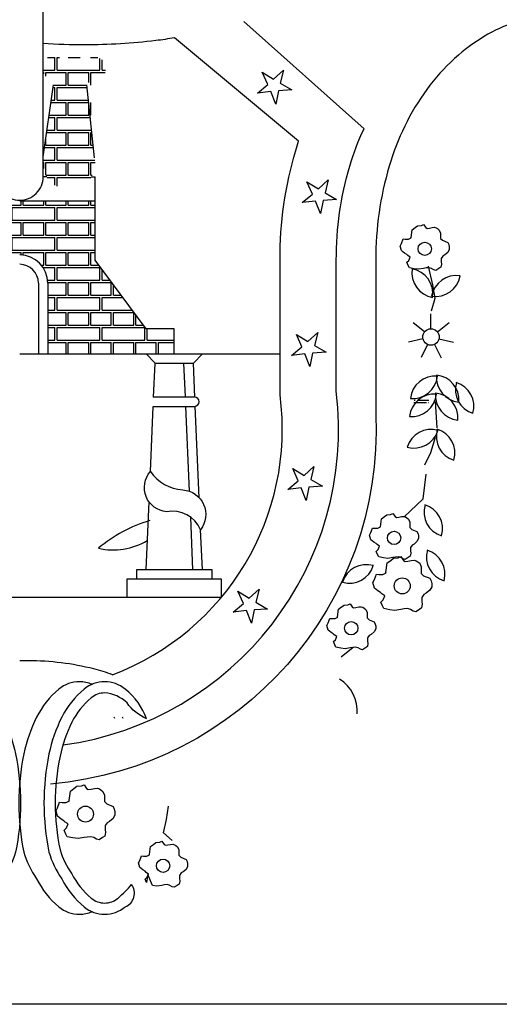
# Model space of a CAD drawing. Extents: x -0.4 to 44.6, y -0.4 to 29.7.
# Tile 4 of 8: x 36.2 to 37.5, y 24.5 to 27.1. Entities that reach past the tile are written whole.
import ezdxf

# ---------------------------------------------------------------- set-up
doc = ezdxf.new("R2010")
doc.units = 0
doc.header["$LTSCALE"] = 0.5
doc.header["$MEASUREMENT"] = 0
doc.layers.get('0').update_dxf_attribs({"linetype": 'CONTINUOUS'})

# ---------------------------------------------------------------- blocks, each defined once
blk = doc.blocks.new('*X58')
at = {"color": 0}
for p, q in [((5.740087, 2.497112), (5.740087, 2.497313)), ((5.7402, 2.497112), (5.7402, 2.497313)), ((5.741287, 2.497112), (5.741287, 2.497313)), ((5.7414, 2.497112), (5.7414, 2.497313)), ((5.742487, 2.497112), (5.742487, 2.497313)), ((5.7426, 2.497112), (5.7426, 2.497313)), ((5.743687, 2.497112), (5.743687, 2.497313)), ((5.7438, 2.497112), (5.7438, 2.497313)), ((5.744887, 2.497112), (5.744887, 2.497313)), ((5.745, 2.497112), (5.745, 2.497313)), ((5.746087, 2.497112), (5.746087, 2.497313)), ((5.7462, 2.497112), (5.7462, 2.497313)), ((5.747287, 2.497112), (5.747287, 2.497313)), ((5.7474, 2.497112), (5.7474, 2.497313)), ((5.739587, 2.497112), (5.740087, 2.497112)), ((5.739587, 2.496987), (5.740687, 2.496987)), ((5.7402, 2.497112), (5.741287, 2.497112)), ((5.740687, 2.496312), (5.740687, 2.496987)), ((5.7408, 2.496987), (5.743087, 2.496987)), ((5.7408, 2.496312), (5.7408, 2.496987)), ((5.7414, 2.497112), (5.742487, 2.497112)), ((5.7426, 2.497112), (5.743687, 2.497112)), ((5.743087, 2.496312), (5.743087, 2.496987)), ((5.7432, 2.496987), (5.745487, 2.496987)), ((5.7432, 2.496312), (5.7432, 2.496987)), ((5.7438, 2.497112), (5.744887, 2.497112)), ((5.745, 2.497112), (5.746087, 2.497112)), ((5.745487, 2.496312), (5.745487, 2.496987)), ((5.7456, 2.496987), (5.747629, 2.496987)), ((5.7456, 2.496312), (5.7456, 2.496987)), ((5.7462, 2.497112), (5.747287, 2.497112)), ((5.7474, 2.497112), (5.747629, 2.497112)), ((5.739587, 2.496312), (5.740687, 2.496312)), ((5.739587, 2.496187), (5.740087, 2.496187)), ((5.740087, 2.495512), (5.740087, 2.496187)), ((5.7402, 2.496187), (5.741287, 2.496187)), ((5.7402, 2.495512), (5.7402, 2.496187)), ((5.7408, 2.496312), (5.743087, 2.496312)), ((5.741287, 2.495512), (5.741287, 2.496187)), ((5.7414, 2.496187), (5.742487, 2.496187)), ((5.7414, 2.495512), (5.7414, 2.496187)), ((5.742487, 2.495512), (5.742487, 2.496187)), ((5.7426, 2.496187), (5.743687, 2.496187)), ((5.7426, 2.495512), (5.7426, 2.496187)), ((5.7432, 2.496312), (5.745487, 2.496312)), ((5.743687, 2.495512), (5.743687, 2.496187)), ((5.7438, 2.496187), (5.744887, 2.496187)), ((5.7438, 2.495512), (5.7438, 2.496187)), ((5.744887, 2.495512), (5.744887, 2.496187)), ((5.745, 2.496187), (5.746087, 2.496187)), ((5.745, 2.495512), (5.745, 2.496187)), ((5.7456, 2.496312), (5.747629, 2.496312)), ((5.746087, 2.495512), (5.746087, 2.496187)), ((5.7462, 2.496187), (5.747287, 2.496187)), ((5.7462, 2.495512), (5.7462, 2.496187)), ((5.747287, 2.495512), (5.747287, 2.496187)), ((5.7474, 2.496187), (5.747629, 2.496187)), ((5.7474, 2.495512), (5.7474, 2.496187)), ((5.739587, 2.495512), (5.740087, 2.495512)), ((5.739587, 2.495387), (5.740687, 2.495387)), ((5.7402, 2.495512), (5.741287, 2.495512)), ((5.740687, 2.494712), (5.740687, 2.495387)), ((5.7408, 2.495387), (5.743087, 2.495387)), ((5.7408, 2.494712), (5.7408, 2.495387)), ((5.7414, 2.495512), (5.742487, 2.495512)), ((5.7426, 2.495512), (5.743687, 2.495512)), ((5.743087, 2.494712), (5.743087, 2.495387)), ((5.7432, 2.495387), (5.745487, 2.495387)), ((5.7432, 2.494712), (5.7432, 2.495387)), ((5.7438, 2.495512), (5.744887, 2.495512)), ((5.745, 2.495512), (5.746087, 2.495512)), ((5.745487, 2.494712), (5.745487, 2.495387)), ((5.7456, 2.495387), (5.747629, 2.495387)), ((5.7456, 2.494712), (5.7456, 2.495387)), ((5.7462, 2.495512), (5.747287, 2.495512)), ((5.7474, 2.495512), (5.747629, 2.495512)), ((5.739587, 2.494712), (5.740687, 2.494712)), ((5.739587, 2.494587), (5.740087, 2.494587)), ((5.740087, 2.493912), (5.740087, 2.494587)), ((5.7402, 2.494587), (5.741287, 2.494587)), ((5.7402, 2.493912), (5.7402, 2.494587)), ((5.7408, 2.494712), (5.743087, 2.494712)), ((5.741287, 2.493912), (5.741287, 2.494587)), ((5.7414, 2.494587), (5.742487, 2.494587)), ((5.7414, 2.493912), (5.7414, 2.494587)), ((5.742487, 2.493951), (5.742487, 2.494587)), ((5.7426, 2.494587), (5.743687, 2.494587)), ((5.7426, 2.494064), (5.7426, 2.494587)), ((5.7432, 2.494712), (5.745487, 2.494712)), ((5.743687, 2.494451), (5.743687, 2.494587)), ((5.7438, 2.494587), (5.744887, 2.494587)), ((5.7438, 2.494441), (5.7438, 2.494587)), ((5.744887, 2.493912), (5.744887, 2.494587)), ((5.745, 2.494587), (5.746087, 2.494587)), ((5.745, 2.493912), (5.745, 2.494587)), ((5.7456, 2.494712), (5.747629, 2.494712)), ((5.746087, 2.493912), (5.746087, 2.494587)), ((5.7462, 2.494587), (5.747287, 2.494587)), ((5.7462, 2.493912), (5.7462, 2.494587)), ((5.747287, 2.493912), (5.747287, 2.494587)), ((5.7474, 2.494587), (5.747629, 2.494587)), ((5.7474, 2.493912), (5.7474, 2.494587)), ((5.739295, 2.493787), (5.740687, 2.493787)), ((5.739387, 2.493912), (5.740087, 2.493912)), ((5.7402, 2.493912), (5.741287, 2.493912)), ((5.740687, 2.493112), (5.740687, 2.493787)), ((5.7408, 2.493787), (5.742361, 2.493787)), ((5.7408, 2.493112), (5.7408, 2.493787)), ((5.7414, 2.493912), (5.742454, 2.493912)), ((5.744761, 2.493912), (5.744887, 2.493912)), ((5.744855, 2.493787), (5.745487, 2.493787)), ((5.745, 2.493912), (5.746087, 2.493912)), ((5.745487, 2.493112), (5.745487, 2.493787)), ((5.7456, 2.493787), (5.747887, 2.493787)), ((5.7456, 2.493112), (5.7456, 2.493787)), ((5.7462, 2.493912), (5.747287, 2.493912)), ((5.7474, 2.493912), (5.747828, 2.493912)), ((5.747887, 2.493112), (5.747887, 2.493787)), ((5.748, 2.493112), (5.748, 2.493679)), ((5.738704, 2.492987), (5.738887, 2.492987)), ((5.738796, 2.493112), (5.740687, 2.493112)), ((5.738887, 2.492312), (5.738887, 2.492987)), ((5.739, 2.492987), (5.740087, 2.492987)), ((5.739, 2.492312), (5.739, 2.492987)), ((5.740087, 2.492312), (5.740087, 2.492987)), ((5.7402, 2.492987), (5.741287, 2.492987)), ((5.7402, 2.492312), (5.7402, 2.492987)), ((5.7408, 2.493112), (5.742116, 2.493112)), ((5.741287, 2.492312), (5.741287, 2.492987)), ((5.7414, 2.492987), (5.742108, 2.492987)), ((5.7414, 2.492312), (5.7414, 2.492987)), ((5.745099, 2.493112), (5.745487, 2.493112)), ((5.745107, 2.492987), (5.746087, 2.492987)), ((5.7456, 2.493112), (5.747887, 2.493112)), ((5.746087, 2.492312), (5.746087, 2.492987)), ((5.7462, 2.492987), (5.747287, 2.492987)), ((5.7462, 2.492312), (5.7462, 2.492987)), ((5.747287, 2.492312), (5.747287, 2.492987)), ((5.7474, 2.492987), (5.748488, 2.492987)), ((5.7474, 2.492312), (5.7474, 2.492987)), ((5.748, 2.493112), (5.748419, 2.493112)), ((5.748488, 2.492312), (5.748488, 2.492987)), ((5.7486, 2.492312), (5.7486, 2.492867)), ((5.738112, 2.492186), (5.738287, 2.492186)), ((5.738205, 2.492312), (5.738887, 2.492312)), ((5.738287, 2.491511), (5.738287, 2.492186)), ((5.7384, 2.492186), (5.740687, 2.492186)), ((5.7384, 2.491511), (5.7384, 2.492186)), ((5.739, 2.492312), (5.740087, 2.492312)), ((5.7402, 2.492312), (5.741287, 2.492312)), ((5.740687, 2.491511), (5.740687, 2.492186)), ((5.7408, 2.492186), (5.742108, 2.492186)), ((5.7408, 2.491511), (5.7408, 2.492186)), ((5.7414, 2.492312), (5.742108, 2.492312)), ((5.745108, 2.492312), (5.746087, 2.492312)), ((5.745108, 2.492186), (5.745487, 2.492186)), ((5.745487, 2.491511), (5.745487, 2.492186)), ((5.7456, 2.492186), (5.747887, 2.492186)), ((5.7456, 2.491511), (5.7456, 2.492186)), ((5.7462, 2.492312), (5.747287, 2.492312)), ((5.7474, 2.492312), (5.748488, 2.492312)), ((5.747887, 2.491511), (5.747887, 2.492186)), ((5.748, 2.492186), (5.749103, 2.492186)), ((5.748, 2.491511), (5.748, 2.492186)), ((5.7486, 2.492312), (5.749011, 2.492312)), ((5.737521, 2.491386), (5.737687, 2.491386)), ((5.737613, 2.491511), (5.738287, 2.491511)), ((5.737687, 2.490711), (5.737687, 2.491386)), ((5.7378, 2.491386), (5.738887, 2.491386)), ((5.7378, 2.490711), (5.7378, 2.491386)), ((5.7384, 2.491511), (5.740687, 2.491511)), ((5.738887, 2.490711), (5.738887, 2.491386)), ((5.739, 2.491386), (5.740087, 2.491386)), ((5.739, 2.490711), (5.739, 2.491386)), ((5.740087, 2.490711), (5.740087, 2.491386)), ((5.7402, 2.491386), (5.741287, 2.491386)), ((5.7402, 2.490711), (5.7402, 2.491386)), ((5.7408, 2.491511), (5.742108, 2.491511)), ((5.741287, 2.490711), (5.741287, 2.491386)), ((5.7414, 2.491386), (5.742108, 2.491386)), ((5.7414, 2.490711), (5.7414, 2.491386)), ((5.745108, 2.491511), (5.745487, 2.491511)), ((5.745108, 2.491386), (5.746087, 2.491386)), ((5.7456, 2.491511), (5.747887, 2.491511)), ((5.746087, 2.490711), (5.746087, 2.491386)), ((5.7462, 2.491386), (5.747287, 2.491386)), ((5.7462, 2.490711), (5.7462, 2.491386)), ((5.747287, 2.490711), (5.747287, 2.491386)), ((5.7474, 2.491386), (5.748488, 2.491386)), ((5.7474, 2.490711), (5.7474, 2.491386)), ((5.748, 2.491511), (5.749602, 2.491511)), ((5.748488, 2.490711), (5.748488, 2.491386)), ((5.7486, 2.491386), (5.749687, 2.491386)), ((5.7486, 2.490711), (5.7486, 2.491386)), ((5.749687, 2.490711), (5.749687, 2.491386)), ((5.7498, 2.490711), (5.7498, 2.491243)), ((5.735887, 2.489911), (5.735887, 2.490507)), ((5.736, 2.489911), (5.736, 2.490507)), ((5.73693, 2.490586), (5.738287, 2.490586)), ((5.737022, 2.490711), (5.737687, 2.490711)), ((5.7378, 2.490711), (5.738887, 2.490711)), ((5.738287, 2.489911), (5.738287, 2.490586)), ((5.7384, 2.490586), (5.740687, 2.490586)), ((5.7384, 2.489911), (5.7384, 2.490586)), ((5.739, 2.490711), (5.740087, 2.490711)), ((5.7402, 2.490711), (5.741287, 2.490711)), ((5.740687, 2.489911), (5.740687, 2.490586)), ((5.7408, 2.490586), (5.742108, 2.490586)), ((5.7408, 2.489911), (5.7408, 2.490586)), ((5.7414, 2.490711), (5.742108, 2.490711)), ((5.745108, 2.490711), (5.746087, 2.490711)), ((5.745108, 2.490586), (5.745487, 2.490586)), ((5.745487, 2.489911), (5.745487, 2.490586)), ((5.7456, 2.490586), (5.747887, 2.490586)), ((5.7456, 2.489911), (5.7456, 2.490586)), ((5.7462, 2.490711), (5.747287, 2.490711)), ((5.7474, 2.490711), (5.748488, 2.490711)), ((5.747887, 2.489911), (5.747887, 2.490586)), ((5.748, 2.490586), (5.750286, 2.490586)), ((5.748, 2.489911), (5.748, 2.490586)), ((5.7486, 2.490711), (5.749687, 2.490711)), ((5.7498, 2.490711), (5.750193, 2.490711)), ((5.750287, 2.489911), (5.750287, 2.490584)), ((5.7504, 2.489911), (5.7504, 2.490507)), ((5.735371, 2.489911), (5.735887, 2.489911)), ((5.7354, 2.489786), (5.736487, 2.489786)), ((5.7354, 2.489182), (5.7354, 2.489786)), ((5.736, 2.489911), (5.738287, 2.489911)), ((5.736487, 2.489182), (5.736487, 2.489786)), ((5.7366, 2.489786), (5.737687, 2.489786)), ((5.7366, 2.489182), (5.7366, 2.489786)), ((5.737687, 2.489182), (5.737687, 2.489786)), ((5.7378, 2.489786), (5.738887, 2.489786)), ((5.7378, 2.489182), (5.7378, 2.489786)), ((5.7384, 2.489911), (5.740687, 2.489911)), ((5.738887, 2.489182), (5.738887, 2.489786)), ((5.739, 2.489786), (5.740087, 2.489786)), ((5.739, 2.489182), (5.739, 2.489786)), ((5.740087, 2.489182), (5.740087, 2.489786)), ((5.7402, 2.489786), (5.741287, 2.489786)), ((5.7402, 2.489182), (5.7402, 2.489786)), ((5.7408, 2.489911), (5.742108, 2.489911)), ((5.741287, 2.489182), (5.741287, 2.489786)), ((5.7414, 2.489786), (5.742108, 2.489786)), ((5.7414, 2.489182), (5.7414, 2.489786)), ((5.745108, 2.489911), (5.745487, 2.489911)), ((5.745108, 2.489786), (5.746087, 2.489786)), ((5.7456, 2.489911), (5.747887, 2.489911)), ((5.746087, 2.489182), (5.746087, 2.489786)), ((5.7462, 2.489786), (5.747287, 2.489786)), ((5.7462, 2.489182), (5.7462, 2.489786)), ((5.747287, 2.489182), (5.747287, 2.489786)), ((5.7474, 2.489786), (5.748488, 2.489786)), ((5.7474, 2.489182), (5.7474, 2.489786)), ((5.748, 2.489911), (5.750287, 2.489911)), ((5.748488, 2.489182), (5.748488, 2.489786)), ((5.7486, 2.489786), (5.749687, 2.489786)), ((5.7486, 2.489182), (5.7486, 2.489786)), ((5.749687, 2.489182), (5.749687, 2.489786)), ((5.7498, 2.489786), (5.750887, 2.489786)), ((5.7498, 2.489182), (5.7498, 2.489786)), ((5.7504, 2.489911), (5.751845, 2.489911)), ((5.750887, 2.489182), (5.750887, 2.489786)), ((5.751, 2.489786), (5.751845, 2.489786)), ((5.751, 2.489182), (5.751, 2.489786)), ((5.764639, 2.486711), (5.764687, 2.486711)), ((5.7648, 2.486711), (5.765413, 2.486711)), ((5.764616, 2.486586), (5.765287, 2.486586)), ((5.7654, 2.486586), (5.765416, 2.486586))]:
    blk.add_line(p, q, dxfattribs=at)
blk = doc.blocks.new('*X59')
at = {"color": 0}
for p, q in [((5.745087, 2.504988), (5.745487, 2.504988)), ((5.745487, 2.504313), (5.745487, 2.504988)), ((5.7456, 2.504988), (5.745723, 2.504988)), ((5.7456, 2.504313), (5.7456, 2.504988)), ((5.746199, 2.504988), (5.746835, 2.504988)), ((5.747376, 2.504988), (5.74777, 2.504988)), ((5.747887, 2.504313), (5.747887, 2.504935)), ((5.748, 2.504313), (5.748, 2.50485)), ((5.744858, 2.504313), (5.745487, 2.504313)), ((5.744858, 2.504188), (5.744887, 2.504188)), ((5.744887, 2.504109), (5.744887, 2.504188)), ((5.745, 2.504188), (5.746087, 2.504188)), ((5.745, 2.503982), (5.745, 2.504188)), ((5.7456, 2.504313), (5.747887, 2.504313)), ((5.746087, 2.503513), (5.746087, 2.504188)), ((5.7462, 2.504188), (5.747287, 2.504188)), ((5.7462, 2.503513), (5.7462, 2.504188)), ((5.747287, 2.503641), (5.747287, 2.504188)), ((5.7474, 2.504188), (5.748158, 2.504188)), ((5.7474, 2.503513), (5.7474, 2.504188)), ((5.748, 2.504313), (5.748189, 2.504313)), ((5.745405, 2.503513), (5.746087, 2.503513)), ((5.7462, 2.503513), (5.747184, 2.503513)), ((5.745387, 2.503388), (5.745487, 2.503388)), ((5.745487, 2.502713), (5.745487, 2.503388)), ((5.7456, 2.503388), (5.747197, 2.503388)), ((5.7456, 2.502713), (5.7456, 2.503388)), ((5.745273, 2.502588), (5.746087, 2.502588)), ((5.745291, 2.502713), (5.745487, 2.502713)), ((5.7456, 2.502713), (5.747269, 2.502713)), ((5.746087, 2.501913), (5.746087, 2.502588)), ((5.7462, 2.502588), (5.747282, 2.502588)), ((5.7462, 2.501913), (5.7462, 2.502588)), ((5.747287, 2.501913), (5.747287, 2.502538)), ((5.7474, 2.501913), (5.7474, 2.502588)), ((5.745177, 2.501913), (5.746087, 2.501913)), ((5.7462, 2.501913), (5.747287, 2.501913)), ((5.745159, 2.501788), (5.745487, 2.501788)), ((5.745487, 2.501113), (5.745487, 2.501788)), ((5.7456, 2.501788), (5.747368, 2.501788)), ((5.7456, 2.501113), (5.7456, 2.501788)), ((5.745045, 2.500987), (5.746087, 2.500987)), ((5.745063, 2.501113), (5.745487, 2.501113)), ((5.7456, 2.501113), (5.74744, 2.501113)), ((5.746087, 2.500313), (5.746087, 2.500987)), ((5.7462, 2.500987), (5.747287, 2.500987)), ((5.7462, 2.500313), (5.7462, 2.500987)), ((5.747287, 2.500313), (5.747287, 2.500987)), ((5.7474, 2.500987), (5.747453, 2.500987)), ((5.7474, 2.500313), (5.7474, 2.500987)), ((5.745, 2.500313), (5.745, 2.500673)), ((5.745, 2.500313), (5.746087, 2.500313)), ((5.7462, 2.500313), (5.747287, 2.500313)), ((5.7474, 2.500313), (5.747525, 2.500313)), ((5.744931, 2.500187), (5.745487, 2.500187)), ((5.745487, 2.499512), (5.745487, 2.500187)), ((5.7456, 2.500187), (5.747538, 2.500187)), ((5.7456, 2.499512), (5.7456, 2.500187)), ((5.744858, 2.499512), (5.745487, 2.499512)), ((5.744858, 2.499387), (5.744887, 2.499387)), ((5.744887, 2.499056), (5.744887, 2.499387)), ((5.745, 2.499387), (5.746087, 2.499387)), ((5.745, 2.49873), (5.745, 2.499387)), ((5.7456, 2.499512), (5.747618, 2.499512)), ((5.746087, 2.498712), (5.746087, 2.499387)), ((5.7462, 2.499387), (5.747287, 2.499387)), ((5.7462, 2.498712), (5.7462, 2.499387)), ((5.747287, 2.498712), (5.747287, 2.499387)), ((5.7474, 2.499387), (5.747628, 2.499387)), ((5.7474, 2.498712), (5.7474, 2.499387)), ((5.745009, 2.498712), (5.746087, 2.498712)), ((5.7462, 2.498712), (5.747287, 2.498712)), ((5.7474, 2.498712), (5.747477, 2.498712)), ((5.745081, 2.498587), (5.745487, 2.498587)), ((5.745487, 2.498181), (5.745487, 2.498587)), ((5.7456, 2.498587), (5.747405, 2.498587)), ((5.7456, 2.498115), (5.7456, 2.498587))]:
    blk.add_line(p, q, dxfattribs=at)
blk = doc.blocks.new('ECSVER')
for p, q in [((0.000946, 0.007486), (0.001495, 0.011337)), ((0.003685, 0.007447), (0.00327, 0.011337)), ((0.003514, 0.00643), (0.003717, 0.00643)), ((0.003717, 0.001992), (0.003717, 0.00643)), ((0.003717, 0.005123), (-0.000304, 0.005123)), ((0.006433, -0.001683), (0.003717, 0.001992)), ((0.021728, 0.000667), (0.02149, 0.001657)), ((0.000696, 0.000763), (0.000696, -0.003008)), ((0.001196, 0.000763), (0.001196, -0.003008)), ((0.021847, -0.000046), (0.021728, 0.000667)), ((0.021648, -0.00072), (0.021847, -0.000046)), ((0.021621, -0.001674), (0.021621, -0.000879)), ((0.021279, -0.001839), (0.020669, -0.001352)), ((0.021963, -0.001839), (0.022584, -0.001343)), ((0.007933, -0.001683), (0.006433, -0.001683)), ((0.007933, -0.003008), (0.007933, -0.001683)), ((0.021194, -0.002209), (0.020417, -0.002386)), ((0.021431, -0.002506), (0.021091, -0.003212)), ((0.021811, -0.002506), (0.022156, -0.003222)), ((0.022048, -0.002209), (0.022822, -0.002386)), ((-0.000304, -0.003008), (0.013576, -0.003008)), ((0.006911, -0.003508), (0.006433, -0.003008)), ((0.008955, -0.003508), (0.009434, -0.003008)), ((0.006833, -0.005312), (0.006911, -0.003508)), ((0.006911, -0.003508), (0.008955, -0.003508)), ((0.009033, -0.005312), (0.008955, -0.003508)), ((0.006811, -0.005311), (0.009014, -0.005311)), ((0.021945, -0.00696), (0.021863, -0.00556)), ((0.006661, -0.009279), (0.006811, -0.005811)), ((0.006811, -0.005811), (0.009014, -0.005811)), ((0.009267, -0.010689), (0.009055, -0.005808)), ((0.021616, -0.008278), (0.021863, -0.007455)), ((0.021286, -0.008937), (0.021616, -0.008278)), ((0.021204, -0.010749), (0.021368, -0.009431)), ((0.006433, -0.014508), (0.00659, -0.010901)), ((0.020168, -0.011716), (0.021204, -0.010749)), ((0.009433, -0.014508), (0.009341, -0.012387)), ((0.010433, -0.016008), (-0.011041, -0.016008)), ((0.016837, -0.019166), (0.017471, -0.01866)), ((0.00752, -0.027836), (0.007622, -0.027125)), ((0.007368, -0.028547), (0.00752, -0.027836)), ((0.007825, -0.028954), (0.007368, -0.028547))]:
    blk.add_line(p, q)
at = {"color": 1}
for p, q in [((0.008533, -0.005311), (0.008454, -0.003508)), ((0.008752, -0.010342), (0.008555, -0.005811)), ((0.008934, -0.01453), (0.008812, -0.011723))]:
    blk.add_line(p, q, dxfattribs=at)
for points in [[(0.001149, 0.00643), (0.000946, 0.00643), (0.000946, 0.030492), (0.004946, 0.029036), (0.004946, 0.034448), (0.000946, 0.032992), (0.002402, 0.036992), (-0.000304, 0.036992), (-0.00301, 0.036992), (-0.001554, 0.032992), (-0.005554, 0.034448), (-0.005554, 0.029036), (-0.001554, 0.030492), (-0.001554, 0.00643, 0.414214), (-0.000304, 0.00518, 0.414214), (0.000946, 0.00643)], [(0.015113, 0.020492, -0.061538), (0.017158, 0.02203, -0.128333), (0.02068, 0.022992), (0.02818, 0.014992, 0.128333), (0.024658, 0.01403, 0.106262), (0.021401, 0.011093, 0.085087), (0.019393, 0.006995, 0.072347), (0.01868, 0.001992), (0.01868, -0.006233, -0.401021), (0.001345, -0.025952)], [(0.001997, -0.023868, 0.409336), (0.016576, -0.005004), (0.016576, 0.001992, -0.072347), (0.017289, 0.006995, -0.039634), (0.018052, 0.008992), (0.011649, 0.014708)], [(0.00464, -0.020122, 0.348442), (0.013576, -0.005192), (0.013576, 0.001988, -0.072289), (0.01441, 0.007841, -0.00773), (0.014562, 0.008328), (0.007952, 0.013842, -0.014761), (0.006955, 0.013692, -0.030094), (0.003162, 0.013463, -0.017555), (0.000946, 0.013541)], [(0.00464, -0.020122, 0.026962), (0.003642, -0.019812, 0.061945), (0.000153, -0.019378, 0.008027), (-0.000304, -0.019385, 0.075198)], [(-0.003491, -0.020494, -0.174705), (-0.002395, -0.020889, -0.104203), (-0.001204, -0.022389, -0.064948), (-0.000524, -0.024348, -0.051099), (-0.000256, -0.026964, -0.051099), (-0.000524, -0.029581, -0.085596), (-0.001204, -0.031, -0.104203), (-0.002395, -0.0325, -0.174705), (-0.003491, -0.032895, -0.100654), (-0.004162, -0.032758, -0.108776)], [(0.002883, -0.020494, 0.174705), (0.001787, -0.020889, 0.104203), (0.000596, -0.022389, 0.064948), (-0.000084, -0.024348, 0.051099), (-0.000352, -0.026964, 0.051099), (-0.000084, -0.029581, 0.085596), (0.000596, -0.031, 0.104203), (0.001787, -0.0325, 0.174705), (0.002883, -0.032895, 0.100654), (0.003554, -0.032758, 0.108776)], [(0.004225, -0.020494, 0.174705), (0.003129, -0.020889, 0.104203), (0.001938, -0.022389, 0.064948), (0.001258, -0.024348, 0.051099), (0.00099, -0.026964, 0.051099), (0.001258, -0.029581, 0.085596), (0.001938, -0.031, 0.104203), (0.003129, -0.0325, 0.174705), (0.004225, -0.032895, 0.174705), (0.005321, -0.0325, 0.491538), (0.005662, -0.031299)], [(0.003554, -0.020631, 0.100654), (0.002883, -0.020494, 0.174705)], [(0.006463, -0.022481, 0.143761), (0.005321, -0.020889, 0.174705), (0.004225, -0.020494, 0.174705)], [(0.004225, -0.021094, 0.174705), (0.003512, -0.021351, 0.104203), (0.002474, -0.022658, 0.064948), (0.001846, -0.024469, 0.051099), (0.00159, -0.026964, 0.051099), (0.001846, -0.029459, 0.087789), (0.002474, -0.030731, 0.104203), (0.003512, -0.032038, 0.174705), (0.004225, -0.032295, 0.174705), (0.004938, -0.032038, 0.042848), (0.005662, -0.031299)], [(0.006475, -0.022467, -0.149963), (0.005419, -0.02162, 0.171913), (0.004225, -0.021094, 0.174705)], [(0.004763, -0.022456, 0.002334), (0.00473, -0.022389, 0.104203)], [(0.005204, -0.022456, 0.002334), (0.005171, -0.022389, 0.104203)]]:
    blk.add_lwpolyline(points, format="xyb")
for points in [[(0.013589, 0.011415), (0.014211, 0.011059), (0.013496, 0.011012), (0.01335, 0.010311), (0.013084, 0.010975), (0.012372, 0.010898), (0.012922, 0.011357), (0.012628, 0.01201), (0.013234, 0.011628), (0.013765, 0.012109)], [(0.015011, 0.006165), (0.015617, 0.005783), (0.016148, 0.006264), (0.015972, 0.00557), (0.016593, 0.005214), (0.015879, 0.005166), (0.015733, 0.004466), (0.015467, 0.00513), (0.014755, 0.005053), (0.015305, 0.005511)], [(0.01505, -0.002361), (0.015581, -0.00188), (0.015405, -0.002574), (0.016027, -0.00293), (0.015312, -0.002977), (0.015166, -0.003678), (0.0149, -0.003013), (0.014188, -0.003091), (0.014738, -0.002632), (0.014444, -0.001979)], [(0.014855, -0.009506), (0.015385, -0.009025), (0.01521, -0.009719), (0.015831, -0.010075), (0.015117, -0.010122), (0.01497, -0.010823), (0.014704, -0.010158), (0.013992, -0.010236), (0.014542, -0.009777), (0.014249, -0.009124)], [(0.011332, -0.015666), (0.011938, -0.016048), (0.012468, -0.015567), (0.012293, -0.016261), (0.012914, -0.016617), (0.012199, -0.016664), (0.012053, -0.017365), (0.011787, -0.0167), (0.011075, -0.016778), (0.011625, -0.016319)]]:
    blk.add_lwpolyline(points, close=True)
for points in [[(0.021224, 0.00389), (0.02134, 0.003722), (0.021412, 0.003679), (0.021542, 0.003694), (0.021687, 0.003722), (0.021817, 0.003737), (0.021904, 0.003708), (0.021976, 0.003665), (0.022063, 0.003592), (0.022135, 0.003433), (0.022135, 0.003231), (0.022135, 0.003144), (0.022237, 0.003043), (0.022512, 0.002927), (0.022569, 0.002812), (0.022598, 0.002696), (0.022598, 0.002551), (0.022512, 0.002392), (0.022352, 0.002262), (0.022251, 0.002204), (0.022164, 0.002074), (0.022164, 0.001901), (0.022179, 0.00177), (0.02215, 0.001611), (0.022049, 0.001539), (0.021889, 0.001438), (0.021774, 0.001467), (0.021658, 0.001539), (0.021528, 0.001583), (0.021368, 0.001568), (0.021224, 0.001539), (0.020963, 0.001496), (0.020732, 0.001525), (0.020471, 0.001583), (0.020414, 0.001698), (0.020341, 0.001872), (0.020442, 0.001973), (0.020515, 0.002146), (0.020385, 0.002233), (0.020327, 0.002291), (0.020211, 0.002363), (0.020124, 0.002436), (0.020052, 0.002493), (0.019979, 0.002739), (0.020052, 0.002869), (0.020139, 0.003115), (0.020254, 0.003101), (0.020428, 0.003101), (0.020573, 0.003173), (0.020558, 0.003188), (0.020616, 0.003607), (0.020775, 0.003722), (0.020905, 0.003824), (0.021108, 0.003838), (0.021224, 0.00389)], [(0.019588, -0.011525), (0.019704, -0.011692), (0.019776, -0.011736), (0.019906, -0.011721), (0.020051, -0.011692), (0.020181, -0.011678), (0.020268, -0.011707), (0.020341, -0.01175), (0.020427, -0.011822), (0.0205, -0.011982), (0.0205, -0.012184), (0.0205, -0.012271), (0.020601, -0.012372), (0.020876, -0.012488), (0.020934, -0.012603), (0.020963, -0.012719), (0.020963, -0.012864), (0.020876, -0.013023), (0.020717, -0.013153), (0.020615, -0.013211), (0.020529, -0.013341), (0.020529, -0.013514), (0.020543, -0.013644), (0.020514, -0.013803), (0.020413, -0.013876), (0.020254, -0.013977), (0.020138, -0.013948), (0.020022, -0.013876), (0.019892, -0.013832), (0.019733, -0.013847), (0.019588, -0.013876), (0.019328, -0.013919), (0.019096, -0.01389), (0.018836, -0.013832), (0.018778, -0.013717), (0.018706, -0.013543), (0.018807, -0.013442), (0.018879, -0.013268), (0.018749, -0.013182), (0.018691, -0.013124), (0.018575, -0.013052), (0.018489, -0.012979), (0.018416, -0.012921), (0.018344, -0.012676), (0.018416, -0.012545), (0.018503, -0.0123), (0.018619, -0.012314), (0.018792, -0.012314), (0.018937, -0.012242), (0.018923, -0.012227), (0.01898, -0.011808), (0.01914, -0.011692), (0.01927, -0.011591), (0.019472, -0.011577), (0.019588, -0.011525)], [(0.020012, -0.013824), (0.02015, -0.014024), (0.020237, -0.014076), (0.020394, -0.014059), (0.020567, -0.014024), (0.020723, -0.014007), (0.020828, -0.014042), (0.020914, -0.014094), (0.021019, -0.01418), (0.021105, -0.014371), (0.021105, -0.014614), (0.021105, -0.014718), (0.021227, -0.01484), (0.021557, -0.014979), (0.021626, -0.015117), (0.021661, -0.015256), (0.021661, -0.01543), (0.021557, -0.015621), (0.021366, -0.015777), (0.021244, -0.015846), (0.02114, -0.016002), (0.02114, -0.016211), (0.021157, -0.016367), (0.021123, -0.016558), (0.021001, -0.016644), (0.02081, -0.016766), (0.020671, -0.016731), (0.020532, -0.016644), (0.020376, -0.016592), (0.020185, -0.01661), (0.020012, -0.016644), (0.019699, -0.016696), (0.019421, -0.016662), (0.019109, -0.016592), (0.019039, -0.016453), (0.018952, -0.016245), (0.019074, -0.016124), (0.019161, -0.015916), (0.019005, -0.015811), (0.018935, -0.015742), (0.018796, -0.015655), (0.018692, -0.015569), (0.018605, -0.015499), (0.018518, -0.015204), (0.018605, -0.015048), (0.018709, -0.014753), (0.018848, -0.01477), (0.019057, -0.01477), (0.01923, -0.014684), (0.019213, -0.014666), (0.019282, -0.014163), (0.019473, -0.014024), (0.01963, -0.013903), (0.019873, -0.013885), (0.020012, -0.013824)], [(0.005933, -0.015008), (0.005933, -0.014508), (0.009933, -0.014508), (0.009933, -0.015008)], [(0.005433, -0.016008), (0.005433, -0.015008), (0.010433, -0.015008), (0.010433, -0.016008)], [(0.017306, -0.01634), (0.017422, -0.016508), (0.017494, -0.016551), (0.017624, -0.016536), (0.017769, -0.016508), (0.017899, -0.016493), (0.017986, -0.016522), (0.018058, -0.016565), (0.018145, -0.016638), (0.018217, -0.016797), (0.018217, -0.016999), (0.018217, -0.017086), (0.018319, -0.017187), (0.018594, -0.017303), (0.018651, -0.017418), (0.01868, -0.017534), (0.01868, -0.017679), (0.018594, -0.017838), (0.018434, -0.017968), (0.018333, -0.018026), (0.018246, -0.018156), (0.018246, -0.018329), (0.018261, -0.01846), (0.018232, -0.018619), (0.018131, -0.018691), (0.017971, -0.018792), (0.017856, -0.018763), (0.01774, -0.018691), (0.01761, -0.018647), (0.01745, -0.018662), (0.017306, -0.018691), (0.017045, -0.018734), (0.016814, -0.018705), (0.016553, -0.018647), (0.016496, -0.018532), (0.016423, -0.018358), (0.016524, -0.018257), (0.016597, -0.018084), (0.016467, -0.017997), (0.016409, -0.017939), (0.016293, -0.017867), (0.016206, -0.017794), (0.016134, -0.017737), (0.016061, -0.017491), (0.016134, -0.017361), (0.016221, -0.017115), (0.016336, -0.017129), (0.01651, -0.017129), (0.016655, -0.017057), (0.01664, -0.017043), (0.016698, -0.016623), (0.016857, -0.016508), (0.016987, -0.016406), (0.01719, -0.016392), (0.017306, -0.01634)], [(0.003127, -0.025989), (0.003265, -0.02619), (0.003352, -0.026242), (0.003508, -0.026225), (0.003682, -0.02619), (0.003838, -0.026173), (0.003942, -0.026207), (0.004029, -0.026259), (0.004133, -0.026346), (0.00422, -0.026537), (0.00422, -0.02678), (0.00422, -0.026884), (0.004342, -0.027006), (0.004671, -0.027144), (0.004741, -0.027283), (0.004776, -0.027422), (0.004776, -0.027595), (0.004671, -0.027786), (0.00448, -0.027943), (0.004359, -0.028012), (0.004255, -0.028168), (0.004255, -0.028376), (0.004272, -0.028532), (0.004237, -0.028723), (0.004116, -0.02881), (0.003925, -0.028932), (0.003786, -0.028897), (0.003647, -0.02881), (0.003491, -0.028758), (0.0033, -0.028775), (0.003126, -0.02881), (0.002814, -0.028862), (0.002536, -0.028827), (0.002223, -0.028758), (0.002154, -0.028619), (0.002067, -0.028411), (0.002189, -0.02829), (0.002275, -0.028081), (0.002119, -0.027977), (0.00205, -0.027908), (0.001911, -0.027821), (0.001807, -0.027734), (0.00172, -0.027665), (0.001633, -0.02737), (0.00172, -0.027214), (0.001824, -0.026919), (0.001963, -0.026936), (0.002171, -0.026936), (0.002345, -0.026849), (0.002327, -0.026832), (0.002397, -0.026329), (0.002588, -0.02619), (0.002744, -0.026069), (0.002987, -0.026051), (0.003127, -0.025989)], [(0.007274, -0.029005), (0.00739, -0.029173), (0.007462, -0.029216), (0.007592, -0.029201), (0.007737, -0.029173), (0.007867, -0.029158), (0.007954, -0.029187), (0.008026, -0.02923), (0.008113, -0.029303), (0.008185, -0.029462), (0.008185, -0.029664), (0.008185, -0.029751), (0.008287, -0.029852), (0.008562, -0.029968), (0.008619, -0.030083), (0.008648, -0.030199), (0.008648, -0.030344), (0.008562, -0.030503), (0.008402, -0.030633), (0.008301, -0.030691), (0.008214, -0.030821), (0.008214, -0.030994), (0.008229, -0.031125), (0.0082, -0.031284), (0.008099, -0.031356), (0.007939, -0.031457), (0.007824, -0.031428), (0.007708, -0.031356), (0.007578, -0.031313), (0.007419, -0.031327), (0.007274, -0.031356), (0.007013, -0.031399), (0.006782, -0.03137), (0.006521, -0.030773), (0.006464, -0.031197), (0.006391, -0.031023), (0.006493, -0.030922), (0.006565, -0.030749), (0.006435, -0.030662), (0.006377, -0.030604), (0.006261, -0.030532), (0.006174, -0.030459), (0.006102, -0.030402), (0.00603, -0.030156), (0.006102, -0.030026), (0.006189, -0.02978), (0.006304, -0.029794), (0.006478, -0.029794), (0.006623, -0.029722), (0.006608, -0.029708), (0.006666, -0.029288), (0.006825, -0.029173), (0.006956, -0.029071), (0.007158, -0.029057), (0.007274, -0.029005)]]:
    blk.add_lwpolyline(points)
for points in [[(0.009341, -0.012387, 0.353259), (0.007529, -0.011438, -0.609642), (0.006661, -0.009279, 0.23386), (0.008394, -0.010263, -0.595155), (0.009341, -0.012387)], [(0.006625, -0.011904, 0.101874), (0.003896, -0.013377, 0.19416), (0.0065, -0.012966)]]:
    blk.add_lwpolyline(points, format="xyb", dxfattribs=at)
for centre, radius in [((0.021289, 0.002587), 0.000354), ((0.021621, -0.002112), 0.000438), ((0.019653, -0.012827), 0.000354), ((0.02009, -0.015386), 0.000425), ((0.017371, -0.017643), 0.000354), ((0.003204, -0.027552), 0.000425), ((0.007339, -0.030308), 0.000354)]:
    blk.add_circle(centre, radius)
for centre, radius, start, end in [((-0.000304, 0.000763), 0.0015, 0, 90), ((-0.000304, 0.000763), 0.001, 0, 90), ((0.021929, 0.001314), 0.001332, 171.0088, 260.256), ((0.020383, 0.00021), 0.001332, 350.7833, 80.0305), ((0.021865, 0.001378), 0.001332, 260.7833, 350.0305), ((0.022969, -0.000169), 0.001332, 81.0088, 170.256), ((0.021849, -0.00553), 0.001332, 84.9049, 174.1521), ((0.020636, -0.004067), 0.001332, 265.1304, 354.3776), ((0.023244, -0.004259), 0.001332, 174.9049, 264.1521), ((0.02178, -0.005471), 0.001332, 355.1304, 84.3776), ((0.024252, -0.004909), 0.001332, 163.663, 252.9102), ((0.02258, -0.005812), 0.001332, 343.8885, 73.1357), ((0.020586, -0.005023), 0.001332, 265.1304, 354.3776), ((0.021798, -0.006486), 0.001332, 84.9049, 174.1521), ((0.023193, -0.005215), 0.001332, 174.9049, 264.1521), ((0.02173, -0.006428), 0.001332, 355.1304, 84.3776), ((0.009014, -0.005561), 0.00025, 270, 90), ((0.021622, -0.008378), 0.001332, 73.663, 162.9102), ((0.020718, -0.006706), 0.001332, 253.8885, 343.1357), ((0.023238, -0.007403), 0.001332, 163.663, 252.9102), ((0.021566, -0.008307), 0.001332, 343.8885, 73.1357), ((0.022582, -0.011438), 0.001332, 163.663, 252.9102), ((0.020911, -0.012342), 0.001332, 343.8885, 73.1357), ((0.022709, -0.013846), 0.001332, 163.663, 252.9102), ((0.021037, -0.01475), 0.001332, 343.8885, 73.1357), ((0.018176, -0.015581), 0.001332, 73.663, 162.9102), ((0.017273, -0.013909), 0.001332, 253.8885, 343.1357), ((0.015705, -0.022059), 0.001993, 355.4854, 58.3575)]:
    blk.add_arc(centre, radius, start, end)
for name in ['*X59', '*X58']:
    blk.add_blockref(name, (-5.743912, -2.49219), dxfattribs=at)

msp = doc.modelspace()

# ---------------------------------------------------------------- linework, layer by layer
at = {"color": 5}
msp.add_lwpolyline([(34.4, 24.7279), (34.4, 28.1475, -0.414214), (34.65, 28.3975), (41.9, 28.3975, -0.414214), (42.15, 28.1475), (42.15, 24.7279, -0.414214), (41.9, 24.4779), (34.65, 24.4779, -0.414214)], format="xyb", close=True, dxfattribs=at)

# ---------------------------------------------------------------- block references
at = {"xscale": 50, "yscale": 50, "zscale": 50}
msp.add_blockref('ECSVER', (36.2051, 26.3627), dxfattribs=at)

doc.saveas('drawing.dxf')
